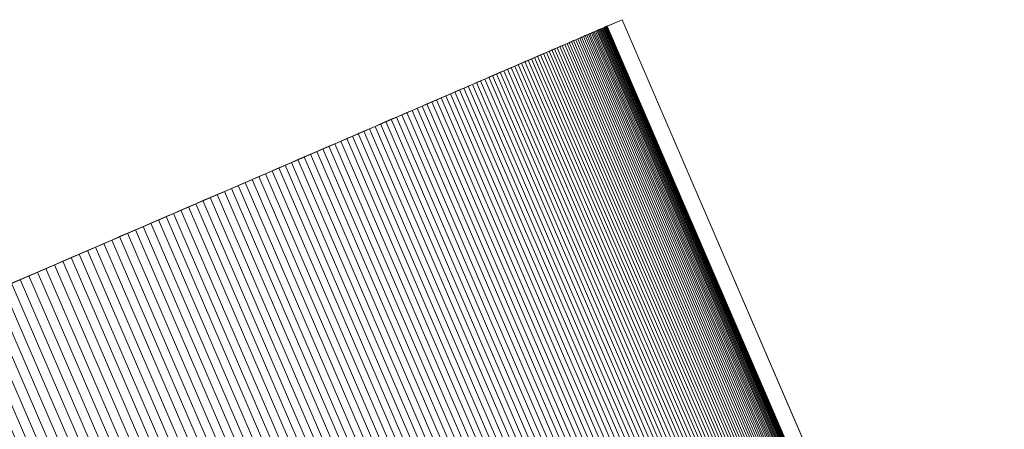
# Model space of a CAD drawing. Header units: centimetres. Extents: x -72 to 74, y -14 to 13.
# Tile 18 of 61: x -21.28 to -17.76, y 11.17 to 12.64. Entities that reach past the tile are written whole.
import ezdxf

# ---------------------------------------------------------------- set-up
doc = ezdxf.new("R2010")
doc.units = ezdxf.units.CM
doc.header["$LTSCALE"] = 2.54
doc.layers.add('Lucido design-1', color=7, linetype='Continuous')

# ---------------------------------------------------------------- blocks, each defined once
blk = doc.blocks.new('Gruppo-1')
at = {"color": 230, "linetype": 'Continuous', "lineweight": 9}
for points, invisible_edges in [([(-19.1811, 12.6131, 81.0804), (-19.1283, 12.6359, -57.895), (-72.3818, -10.3438, -57.895), (-19.1811, 12.6131, 81.0804)], 13), ([(-72.3818, -10.3438, 81.0804), (-52.9102, -1.9415, 109.0067), (-19.1811, 12.6131, 81.0804), (-72.3818, -10.3438, 81.0804)], 15), ([(-72.3818, -10.3438, -57.895), (-72.3818, -10.3438, 81.0804), (-19.1811, 12.6131, 81.0804), (-72.3818, -10.3438, -57.895)], 14), ([(-52.9102, -1.9415, 109.0067), (-34.5581, 5.9777, 107.3614), (-19.1811, 12.6131, 81.0804), (-52.9102, -1.9415, 109.0067)], 15), ([(-34.5581, 5.9777, 107.3614), (-23.9651, 10.5488, 97.6709), (-19.1811, 12.6131, 81.0804), (-34.5581, 5.9777, 107.3614)], 15), ([(-23.9651, 10.5488, 97.6709), (-20.287, 12.1359, 89.3619), (-19.1811, 12.6131, 81.0804), (-23.9651, 10.5488, 97.6709)], 15), ([(-20.287, 12.1359, 89.3619), (-19.4523, 12.4961, 85.222), (-19.1811, 12.6131, 81.0804), (-20.287, 12.1359, 89.3619)], 15), ([(-19.4523, 12.4961, 85.222), (-19.2665, 12.5762, 83.4155), (-19.1811, 12.6131, 81.0804), (-19.4523, 12.4961, 85.222)], 15), ([(-19.2665, 12.5762, 83.4155), (-19.2072, 12.6018, 82.3786), (-19.1811, 12.6131, 81.0804), (-19.2665, 12.5762, 83.4155)], 15), ([(-19.2072, 12.6018, 82.3786), (-19.1851, 12.6114, 81.5998), (-19.1811, 12.6131, 81.0804), (-19.2072, 12.6018, 82.3786)], 15), ([(-19.2072, 12.6018, 82.3786), (-19.1926, 12.6082, 81.9461), (-19.1851, 12.6114, 81.5998), (-19.2072, 12.6018, 82.3786)], 15), ([(-19.2072, 12.6018, 82.3786), (-19.1977, 12.6059, 82.1191), (-19.1926, 12.6082, 81.9461), (-19.2072, 12.6018, 82.3786)], 15), ([(-19.2072, 12.6018, 82.3786), (-19.2006, 12.6047, 82.2056), (-19.1977, 12.6059, 82.1191), (-19.2072, 12.6018, 82.3786)], 13), ([(-19.2072, 12.6018, 82.3786), (-19.2038, 12.6033, 82.2921), (-19.2006, 12.6047, 82.2056), (-19.2072, 12.6018, 82.3786)], 12), ([(-19.1977, 12.6059, 82.1191), (-19.195, 12.6071, 82.0326), (-19.1926, 12.6082, 81.9461), (-19.1977, 12.6059, 82.1191)], 12), ([(-19.1926, 12.6082, 81.9461), (-19.1866, 12.6107, 81.6864), (-19.1851, 12.6114, 81.5998), (-19.1926, 12.6082, 81.9461)], 13), ([(-19.1926, 12.6082, 81.9461), (-19.1903, 12.6091, 81.8595), (-19.1866, 12.6107, 81.6864), (-19.1926, 12.6082, 81.9461)], 14), ([(-19.1903, 12.6091, 81.8595), (-19.1884, 12.61, 81.773), (-19.1866, 12.6107, 81.6864), (-19.1903, 12.6091, 81.8595)], 12), ([(-19.1851, 12.6114, 81.5998), (-19.182, 12.6127, 81.3401), (-19.1811, 12.6131, 81.0804), (-19.1851, 12.6114, 81.5998)], 15), ([(-19.1851, 12.6114, 81.5998), (-19.1828, 12.6124, 81.4267), (-19.182, 12.6127, 81.3401), (-19.1851, 12.6114, 81.5998)], 13), ([(-19.1851, 12.6114, 81.5998), (-19.1839, 12.6119, 81.5133), (-19.1828, 12.6124, 81.4267), (-19.1851, 12.6114, 81.5998)], 12), ([(-19.182, 12.6127, 81.3401), (-19.1815, 12.6129, 81.2536), (-19.1812, 12.6131, 81.167), (-19.182, 12.6127, 81.3401)], 12), ([(-19.182, 12.6127, 81.3401), (-19.1812, 12.6131, 81.167), (-19.1811, 12.6131, 81.0804), (-19.182, 12.6127, 81.3401)], 13), ([(-19.1811, 12.6131, 81.0804), (-19.1283, 12.6359, 81.0804), (-19.1283, 12.6359, -57.895), (-19.1811, 12.6131, 81.0804)], 12), ([(-19.4523, 12.4961, 85.222), (-19.3334, 12.5474, 84.1913), (-19.2665, 12.5762, 83.4155), (-19.4523, 12.4961, 85.222)], 15), ([(-19.3334, 12.5474, 84.1913), (-19.2939, 12.5644, 83.7605), (-19.2665, 12.5762, 83.4155), (-19.3334, 12.5474, 84.1913)], 15), ([(-19.2939, 12.5644, 83.7605), (-19.2797, 12.5705, 83.5881), (-19.2665, 12.5762, 83.4155), (-19.2939, 12.5644, 83.7605)], 15), ([(-19.2939, 12.5644, 83.7605), (-19.2867, 12.5675, 83.6743), (-19.2797, 12.5705, 83.5881), (-19.2939, 12.5644, 83.7605)], 12), ([(-19.2797, 12.5705, 83.5881), (-19.273, 12.5734, 83.5018), (-19.2665, 12.5762, 83.4155), (-19.2797, 12.5705, 83.5881)], 12), ([(-19.2665, 12.5762, 83.4155), (-19.2278, 12.593, 82.8109), (-19.2072, 12.6018, 82.3786), (-19.2665, 12.5762, 83.4155)], 15), ([(-19.2665, 12.5762, 83.4155), (-19.2485, 12.584, 83.1565), (-19.2278, 12.593, 82.8109), (-19.2665, 12.5762, 83.4155)], 15), ([(-19.2665, 12.5762, 83.4155), (-19.2603, 12.5789, 83.3292), (-19.2485, 12.584, 83.1565), (-19.2665, 12.5762, 83.4155)], 14), ([(-19.2603, 12.5789, 83.3292), (-19.2543, 12.5815, 83.2429), (-19.2485, 12.584, 83.1565), (-19.2603, 12.5789, 83.3292)], 12), ([(-19.2485, 12.584, 83.1565), (-19.2377, 12.5887, 82.9838), (-19.2278, 12.593, 82.8109), (-19.2485, 12.584, 83.1565)], 15), ([(-19.2485, 12.584, 83.1565), (-19.243, 12.5864, 83.0701), (-19.2377, 12.5887, 82.9838), (-19.2485, 12.584, 83.1565)], 12), ([(-19.2377, 12.5887, 82.9838), (-19.2326, 12.5909, 82.8974), (-19.2278, 12.593, 82.8109), (-19.2377, 12.5887, 82.9838)], 12), ([(-19.2278, 12.593, 82.8109), (-19.2147, 12.5986, 82.5516), (-19.2072, 12.6018, 82.3786), (-19.2278, 12.593, 82.8109)], 15), ([(-19.2278, 12.593, 82.8109), (-19.2188, 12.5968, 82.6381), (-19.2147, 12.5986, 82.5516), (-19.2278, 12.593, 82.8109)], 13), ([(-19.2278, 12.593, 82.8109), (-19.2232, 12.5949, 82.7245), (-19.2188, 12.5968, 82.6381), (-19.2278, 12.593, 82.8109)], 12), ([(-19.2147, 12.5986, 82.5516), (-19.2108, 12.6003, 82.4651), (-19.2072, 12.6018, 82.3786), (-19.2147, 12.5986, 82.5516)], 12), ([(-19.4523, 12.4961, 85.222), (-19.3987, 12.5192, 84.7931), (-19.3334, 12.5474, 84.1913), (-19.4523, 12.4961, 85.222)], 15), ([(-19.3987, 12.5192, 84.7931), (-19.3693, 12.5319, 84.5353), (-19.3334, 12.5474, 84.1913), (-19.3987, 12.5192, 84.7931)], 15), ([(-19.3693, 12.5319, 84.5353), (-19.3509, 12.5398, 84.3634), (-19.3334, 12.5474, 84.1913), (-19.3693, 12.5319, 84.5353)], 15), ([(-19.3693, 12.5319, 84.5353), (-19.36, 12.5359, 84.4494), (-19.3509, 12.5398, 84.3634), (-19.3693, 12.5319, 84.5353)], 12), ([(-19.3509, 12.5398, 84.3634), (-19.342, 12.5437, 84.2773), (-19.3334, 12.5474, 84.1913), (-19.3509, 12.5398, 84.3634)], 12), ([(-19.3334, 12.5474, 84.1913), (-19.3169, 12.5545, 84.019), (-19.2939, 12.5644, 83.7605), (-19.3334, 12.5474, 84.1913)], 15), ([(-19.3334, 12.5474, 84.1913), (-19.325, 12.551, 84.1052), (-19.3169, 12.5545, 84.019), (-19.3334, 12.5474, 84.1913)], 12), ([(-19.3169, 12.5545, 84.019), (-19.309, 12.5579, 83.9329), (-19.2939, 12.5644, 83.7605), (-19.3169, 12.5545, 84.019)], 14), ([(-19.309, 12.5579, 83.9329), (-19.3013, 12.5612, 83.8467), (-19.2939, 12.5644, 83.7605), (-19.309, 12.5579, 83.9329)], 12), ([(-19.4523, 12.4961, 85.222), (-19.4302, 12.5056, 85.0506), (-19.3987, 12.5192, 84.7931), (-19.4523, 12.4961, 85.222)], 15), ([(-19.4523, 12.4961, 85.222), (-19.4411, 12.5009, 85.1363), (-19.4302, 12.5056, 85.0506), (-19.4523, 12.4961, 85.222)], 12), ([(-19.4302, 12.5056, 85.0506), (-19.4089, 12.5148, 84.8789), (-19.3987, 12.5192, 84.7931), (-19.4302, 12.5056, 85.0506)], 13), ([(-19.4302, 12.5056, 85.0506), (-19.4194, 12.5103, 84.9648), (-19.4089, 12.5148, 84.8789), (-19.4302, 12.5056, 85.0506)], 12), ([(-19.3987, 12.5192, 84.7931), (-19.3788, 12.5278, 84.6213), (-19.3693, 12.5319, 84.5353), (-19.3987, 12.5192, 84.7931)], 13), ([(-19.3987, 12.5192, 84.7931), (-19.3886, 12.5236, 84.7072), (-19.3788, 12.5278, 84.6213), (-19.3987, 12.5192, 84.7931)], 12), ([(-20.287, 12.1359, 89.3619), (-19.8611, 12.3197, 87.6042), (-19.4523, 12.4961, 85.222), (-20.287, 12.1359, 89.3619)], 15), ([(-19.8611, 12.3197, 87.6042), (-19.5911, 12.4362, 86.1622), (-19.4523, 12.4961, 85.222), (-19.8611, 12.3197, 87.6042)], 15), ([(-19.5911, 12.4362, 86.1622), (-19.5374, 12.4594, 85.8209), (-19.4523, 12.4961, 85.222), (-19.5911, 12.4362, 86.1622)], 15), ([(-19.5374, 12.4594, 85.8209), (-19.4874, 12.4809, 85.4789), (-19.4523, 12.4961, 85.222), (-19.5374, 12.4594, 85.8209)], 15), ([(-19.5374, 12.4594, 85.8209), (-19.5119, 12.4704, 85.65), (-19.4874, 12.4809, 85.4789), (-19.5374, 12.4594, 85.8209)], 15), ([(-19.5374, 12.4594, 85.8209), (-19.5245, 12.4649, 85.7355), (-19.5119, 12.4704, 85.65), (-19.5374, 12.4594, 85.8209)], 12), ([(-19.5119, 12.4704, 85.65), (-19.4995, 12.4757, 85.5645), (-19.4874, 12.4809, 85.4789), (-19.5119, 12.4704, 85.65)], 12), ([(-19.4874, 12.4809, 85.4789), (-19.4755, 12.4861, 85.3933), (-19.4523, 12.4961, 85.222), (-19.4874, 12.4809, 85.4789)], 14), ([(-19.4755, 12.4861, 85.3933), (-19.4638, 12.4911, 85.3077), (-19.4523, 12.4961, 85.222), (-19.4755, 12.4861, 85.3933)], 12), ([(-19.8611, 12.3197, 87.6042), (-19.7257, 12.3781, 86.9275), (-19.5911, 12.4362, 86.1622), (-19.8611, 12.3197, 87.6042)], 15), ([(-19.7257, 12.3781, 86.9275), (-19.6635, 12.4049, 86.5879), (-19.5911, 12.4362, 86.1622), (-19.7257, 12.3781, 86.9275)], 15), ([(-19.6635, 12.4049, 86.5879), (-19.6339, 12.4177, 86.4178), (-19.5911, 12.4362, 86.1622), (-19.6635, 12.4049, 86.5879)], 15), ([(-19.6339, 12.4177, 86.4178), (-19.6194, 12.424, 86.3326), (-19.5911, 12.4362, 86.1622), (-19.6339, 12.4177, 86.4178)], 14), ([(-19.6194, 12.424, 86.3326), (-19.6051, 12.4301, 86.2475), (-19.5911, 12.4362, 86.1622), (-19.6194, 12.424, 86.3326)], 12), ([(-19.5911, 12.4362, 86.1622), (-19.5638, 12.448, 85.9917), (-19.5374, 12.4594, 85.8209), (-19.5911, 12.4362, 86.1622)], 15), ([(-19.5911, 12.4362, 86.1622), (-19.5773, 12.4421, 86.077), (-19.5638, 12.448, 85.9917), (-19.5911, 12.4362, 86.1622)], 12), ([(-19.5638, 12.448, 85.9917), (-19.5504, 12.4537, 85.9063), (-19.5374, 12.4594, 85.8209), (-19.5638, 12.448, 85.9917)], 12), ([(-19.7257, 12.3781, 86.9275), (-19.6941, 12.3917, 86.7578), (-19.6635, 12.4049, 86.5879), (-19.7257, 12.3781, 86.9275)], 15), ([(-19.6941, 12.3917, 86.7578), (-19.6787, 12.3984, 86.6729), (-19.6635, 12.4049, 86.5879), (-19.6941, 12.3917, 86.7578)], 12), ([(-19.6635, 12.4049, 86.5879), (-19.6486, 12.4114, 86.5028), (-19.6339, 12.4177, 86.4178), (-19.6635, 12.4049, 86.5879)], 12), ([(-19.8611, 12.3197, 87.6042), (-19.8086, 12.3423, 87.3509), (-19.7257, 12.3781, 86.9275), (-19.8611, 12.3197, 87.6042)], 15), ([(-19.8086, 12.3423, 87.3509), (-19.7581, 12.3641, 87.097), (-19.7257, 12.3781, 86.9275), (-19.8086, 12.3423, 87.3509)], 15), ([(-19.8086, 12.3423, 87.3509), (-19.7915, 12.3497, 87.2663), (-19.7581, 12.3641, 87.097), (-19.8086, 12.3423, 87.3509)], 14), ([(-19.7915, 12.3497, 87.2663), (-19.7747, 12.3569, 87.1817), (-19.7581, 12.3641, 87.097), (-19.7915, 12.3497, 87.2663)], 12), ([(-19.7581, 12.3641, 87.097), (-19.7418, 12.3712, 87.0123), (-19.7257, 12.3781, 86.9275), (-19.7581, 12.3641, 87.097)], 12), ([(-19.7257, 12.3781, 86.9275), (-19.7098, 12.385, 86.8427), (-19.6941, 12.3917, 86.7578), (-19.7257, 12.3781, 86.9275)], 12), ([(-19.8611, 12.3197, 87.6042), (-19.8434, 12.3273, 87.5198), (-19.8086, 12.3423, 87.3509), (-19.8611, 12.3197, 87.6042)], 14), ([(-19.8434, 12.3273, 87.5198), (-19.8259, 12.3349, 87.4354), (-19.8086, 12.3423, 87.3509), (-19.8434, 12.3273, 87.5198)], 12), ([(-20.287, 12.1359, 89.3619), (-20.0716, 12.2289, 88.5285), (-19.8611, 12.3197, 87.6042), (-20.287, 12.1359, 89.3619)], 15), ([(-20.0716, 12.2289, 88.5285), (-19.9724, 12.2716, 88.1093), (-19.8611, 12.3197, 87.6042), (-20.0716, 12.2289, 88.5285)], 15), ([(-19.9724, 12.2716, 88.1093), (-19.9158, 12.2961, 87.857), (-19.8611, 12.3197, 87.6042), (-19.9724, 12.2716, 88.1093)], 15), ([(-19.9724, 12.2716, 88.1093), (-19.9533, 12.2799, 88.0253), (-19.9158, 12.2961, 87.857), (-19.9724, 12.2716, 88.1093)], 14), ([(-19.9533, 12.2799, 88.0253), (-19.9344, 12.288, 87.9412), (-19.9158, 12.2961, 87.857), (-19.9533, 12.2799, 88.0253)], 12), ([(-19.9158, 12.2961, 87.857), (-19.8973, 12.304, 87.7728), (-19.8611, 12.3197, 87.6042), (-19.9158, 12.2961, 87.857)], 14), ([(-19.8973, 12.304, 87.7728), (-19.8791, 12.3119, 87.6885), (-19.8611, 12.3197, 87.6042), (-19.8973, 12.304, 87.7728)], 12), ([(-20.0716, 12.2289, 88.5285), (-20.0114, 12.2548, 88.2772), (-19.9724, 12.2716, 88.1093), (-20.0716, 12.2289, 88.5285)], 15), ([(-20.0716, 12.2289, 88.5285), (-20.0312, 12.2463, 88.361), (-20.0114, 12.2548, 88.2772), (-20.0716, 12.2289, 88.5285)], 13), ([(-20.0114, 12.2548, 88.2772), (-19.9918, 12.2633, 88.1933), (-19.9724, 12.2716, 88.1093), (-20.0114, 12.2548, 88.2772)], 12), ([(-20.287, 12.1359, 89.3619), (-20.1981, 12.1743, 89.0294), (-20.0716, 12.2289, 88.5285), (-20.287, 12.1359, 89.3619)], 15), ([(-20.1981, 12.1743, 89.0294), (-20.1338, 12.202, 88.7793), (-20.0716, 12.2289, 88.5285), (-20.1981, 12.1743, 89.0294)], 15), ([(-20.1338, 12.202, 88.7793), (-20.0921, 12.22, 88.6122), (-20.0716, 12.2289, 88.5285), (-20.1338, 12.202, 88.7793)], 13), ([(-20.1338, 12.202, 88.7793), (-20.1128, 12.2111, 88.6957), (-20.0921, 12.22, 88.6122), (-20.1338, 12.202, 88.7793)], 12), ([(-20.0716, 12.2289, 88.5285), (-20.0513, 12.2376, 88.4448), (-20.0312, 12.2463, 88.361), (-20.0716, 12.2289, 88.5285)], 12), ([(-20.1981, 12.1743, 89.0294), (-20.1764, 12.1836, 88.9461), (-20.1338, 12.202, 88.7793), (-20.1981, 12.1743, 89.0294)], 14), ([(-20.1764, 12.1836, 88.9461), (-20.155, 12.1929, 88.8627), (-20.1338, 12.202, 88.7793), (-20.1764, 12.1836, 88.9461)], 12), ([(-20.287, 12.1359, 89.3619), (-20.242, 12.1553, 89.1958), (-20.1981, 12.1743, 89.0294), (-20.287, 12.1359, 89.3619)], 15), ([(-20.287, 12.1359, 89.3619), (-20.2644, 12.1456, 89.2788), (-20.242, 12.1553, 89.1958), (-20.287, 12.1359, 89.3619)], 12), ([(-20.242, 12.1553, 89.1958), (-20.2199, 12.1648, 89.1126), (-20.1981, 12.1743, 89.0294), (-20.242, 12.1553, 89.1958)], 12), ([(-23.9651, 10.5488, 97.6709), (-21.7009, 11.5258, 93.4032), (-20.287, 12.1359, 89.3619), (-23.9651, 10.5488, 97.6709)], 15), ([(-21.7009, 11.5258, 93.4032), (-21.0689, 11.7985, 91.8146), (-20.287, 12.1359, 89.3619), (-21.7009, 11.5258, 93.4032)], 15), ([(-21.0689, 11.7985, 91.8146), (-20.7053, 11.9554, 90.7612), (-20.287, 12.1359, 89.3619), (-21.0689, 11.7985, 91.8146)], 15), ([(-20.7053, 11.9554, 90.7612), (-20.4513, 12.065, 89.9408), (-20.287, 12.1359, 89.3619), (-20.7053, 11.9554, 90.7612)], 15), ([(-20.4513, 12.065, 89.9408), (-20.3795, 12.096, 89.6932), (-20.287, 12.1359, 89.3619), (-20.4513, 12.065, 89.9408)], 15), ([(-20.3795, 12.096, 89.6932), (-20.3328, 12.1161, 89.5277), (-20.287, 12.1359, 89.3619), (-20.3795, 12.096, 89.6932)], 15), ([(-20.3795, 12.096, 89.6932), (-20.356, 12.1061, 89.6105), (-20.3328, 12.1161, 89.5277), (-20.3795, 12.096, 89.6932)], 12), ([(-20.3328, 12.1161, 89.5277), (-20.3098, 12.1261, 89.4448), (-20.287, 12.1359, 89.3619), (-20.3328, 12.1161, 89.5277)], 12), ([(-20.4513, 12.065, 89.9408), (-20.4032, 12.0857, 89.7758), (-20.3795, 12.096, 89.6932), (-20.4513, 12.065, 89.9408)], 13), ([(-20.4513, 12.065, 89.9408), (-20.4271, 12.0754, 89.8584), (-20.4032, 12.0857, 89.7758), (-20.4513, 12.065, 89.9408)], 12), ([(-20.7053, 11.9554, 90.7612), (-20.5755, 12.0114, 90.3521), (-20.4513, 12.065, 89.9408), (-20.7053, 11.9554, 90.7612)], 15), ([(-20.5755, 12.0114, 90.3521), (-20.5251, 12.0331, 90.1878), (-20.4513, 12.065, 89.9408), (-20.5755, 12.0114, 90.3521)], 15), ([(-20.5251, 12.0331, 90.1878), (-20.5003, 12.0439, 90.1056), (-20.4513, 12.065, 89.9408), (-20.5251, 12.0331, 90.1878)], 14), ([(-20.5003, 12.0439, 90.1056), (-20.4757, 12.0545, 90.0233), (-20.4513, 12.065, 89.9408), (-20.5003, 12.0439, 90.1056)], 12), ([(-20.7053, 11.9554, 90.7612), (-20.6527, 11.9781, 90.5978), (-20.5755, 12.0114, 90.3521), (-20.7053, 11.9554, 90.7612)], 15), ([(-20.6527, 11.9781, 90.5978), (-20.6267, 11.9893, 90.516), (-20.5755, 12.0114, 90.3521), (-20.6527, 11.9781, 90.5978)], 14), ([(-20.6267, 11.9893, 90.516), (-20.601, 12.0004, 90.4341), (-20.5755, 12.0114, 90.3521), (-20.6267, 11.9893, 90.516)], 12), ([(-20.5755, 12.0114, 90.3521), (-20.5502, 12.0223, 90.27), (-20.5251, 12.0331, 90.1878), (-20.5755, 12.0114, 90.3521)], 12), ([(-20.7053, 11.9554, 90.7612), (-20.6789, 11.9668, 90.6795), (-20.6527, 11.9781, 90.5978), (-20.7053, 11.9554, 90.7612)], 12), ([(-21.0689, 11.7985, 91.8146), (-20.8684, 11.885, 91.2493), (-20.7053, 11.9554, 90.7612), (-21.0689, 11.7985, 91.8146)], 15), ([(-20.8684, 11.885, 91.2493), (-20.7859, 11.9206, 91.0057), (-20.7053, 11.9554, 90.7612), (-20.8684, 11.885, 91.2493)], 15), ([(-20.7859, 11.9206, 91.0057), (-20.7588, 11.9323, 90.9243), (-20.7053, 11.9554, 90.7612), (-20.7859, 11.9206, 91.0057)], 14), ([(-20.7588, 11.9323, 90.9243), (-20.7319, 11.9439, 90.8428), (-20.7053, 11.9554, 90.7612), (-20.7588, 11.9323, 90.9243)], 12), ([(-20.8684, 11.885, 91.2493), (-20.8407, 11.897, 91.1682), (-20.7859, 11.9206, 91.0057), (-20.8684, 11.885, 91.2493)], 14), ([(-20.8407, 11.897, 91.1682), (-20.8132, 11.9088, 91.087), (-20.7859, 11.9206, 91.0057), (-20.8407, 11.897, 91.1682)], 12), ([(-21.0689, 11.7985, 91.8146), (-21.0105, 11.8237, 91.6536), (-20.8684, 11.885, 91.2493), (-21.0689, 11.7985, 91.8146)], 15), ([(-21.0105, 11.8237, 91.6536), (-20.9246, 11.8608, 91.4113), (-20.8684, 11.885, 91.2493), (-21.0105, 11.8237, 91.6536)], 15), ([(-20.9246, 11.8608, 91.4113), (-20.8964, 11.8729, 91.3304), (-20.8684, 11.885, 91.2493), (-20.9246, 11.8608, 91.4113)], 12), ([(-21.0105, 11.8237, 91.6536), (-20.953, 11.8485, 91.4922), (-20.9246, 11.8608, 91.4113), (-21.0105, 11.8237, 91.6536)], 13), ([(-21.0105, 11.8237, 91.6536), (-20.9817, 11.8361, 91.5729), (-20.953, 11.8485, 91.4922), (-21.0105, 11.8237, 91.6536)], 12), ([(-21.7009, 11.5258, 93.4032), (-21.3112, 11.6939, 92.455), (-21.0689, 11.7985, 91.8146), (-21.7009, 11.5258, 93.4032)], 15), ([(-21.3112, 11.6939, 92.455), (-21.2187, 11.7338, 92.2156), (-21.0689, 11.7985, 91.8146), (-21.3112, 11.6939, 92.455)], 15), ([(-21.2187, 11.7338, 92.2156), (-21.1581, 11.76, 92.0555), (-21.0689, 11.7985, 91.8146), (-21.2187, 11.7338, 92.2156)], 15), ([(-21.1581, 11.76, 92.0555), (-21.1282, 11.7729, 91.9753), (-21.0689, 11.7985, 91.8146), (-21.1581, 11.76, 92.0555)], 14), ([(-21.1282, 11.7729, 91.9753), (-21.0984, 11.7858, 91.895), (-21.0689, 11.7985, 91.8146), (-21.1282, 11.7729, 91.9753)], 12), ([(-21.0689, 11.7985, 91.8146), (-21.0396, 11.8111, 91.7342), (-21.0105, 11.8237, 91.6536), (-21.0689, 11.7985, 91.8146)], 12), ([(-21.2187, 11.7338, 92.2156), (-21.1883, 11.747, 92.1356), (-21.1581, 11.76, 92.0555), (-21.2187, 11.7338, 92.2156)], 12), ([(-21.3112, 11.6939, 92.455), (-21.2802, 11.7073, 92.3753), (-21.2187, 11.7338, 92.2156), (-21.3112, 11.6939, 92.455)], 14), ([(-21.2802, 11.7073, 92.3753), (-21.2493, 11.7206, 92.2955), (-21.2187, 11.7338, 92.2156), (-21.2802, 11.7073, 92.3753)], 12)]:
    blk.add_3dface(points, dxfattribs=dict(at, invisible_edges=invisible_edges))
for points in [[(-72.3818, -10.3438, -57.895), (-71.0149, -13.5114, -57.895), (-17.7614, 9.4682, -57.895), (-19.1283, 12.6359, -57.895)], [(-19.2006, 12.6047, 82.2056), (-17.8337, 9.437, 82.2056), (-17.8369, 9.4356, 82.2921), (-19.2038, 12.6033, 82.2921)], [(-19.1977, 12.6059, 82.1191), (-17.8308, 9.4383, 82.1191), (-17.8337, 9.437, 82.2056), (-19.2006, 12.6047, 82.2056)], [(-19.195, 12.6071, 82.0326), (-17.8281, 9.4394, 82.0326), (-17.8308, 9.4383, 82.1191), (-19.1977, 12.6059, 82.1191)], [(-19.1926, 12.6082, 81.9461), (-17.8257, 9.4405, 81.9461), (-17.8281, 9.4394, 82.0326), (-19.195, 12.6071, 82.0326)], [(-19.1903, 12.6091, 81.8595), (-17.8235, 9.4414, 81.8595), (-17.8257, 9.4405, 81.9461), (-19.1926, 12.6082, 81.9461)], [(-19.1884, 12.61, 81.773), (-17.8215, 9.4423, 81.773), (-17.8235, 9.4414, 81.8595), (-19.1903, 12.6091, 81.8595)], [(-19.1866, 12.6107, 81.6864), (-17.8197, 9.4431, 81.6864), (-17.8215, 9.4423, 81.773), (-19.1884, 12.61, 81.773)], [(-19.1851, 12.6114, 81.5998), (-17.8182, 9.4437, 81.5998), (-17.8197, 9.4431, 81.6864), (-19.1866, 12.6107, 81.6864)], [(-19.1839, 12.6119, 81.5133), (-17.817, 9.4442, 81.5133), (-17.8182, 9.4437, 81.5998), (-19.1851, 12.6114, 81.5998)], [(-19.1828, 12.6124, 81.4267), (-17.8159, 9.4447, 81.4267), (-17.817, 9.4442, 81.5133), (-19.1839, 12.6119, 81.5133)], [(-19.182, 12.6127, 81.3401), (-17.8151, 9.445, 81.3401), (-17.8159, 9.4447, 81.4267), (-19.1828, 12.6124, 81.4267)], [(-19.1815, 12.6129, 81.2536), (-17.8146, 9.4453, 81.2536), (-17.8151, 9.445, 81.3401), (-19.182, 12.6127, 81.3401)], [(-19.1812, 12.6131, 81.167), (-17.8143, 9.4454, 81.167), (-17.8146, 9.4453, 81.2536), (-19.1815, 12.6129, 81.2536)], [(-19.1811, 12.6131, 81.0804), (-17.8142, 9.4454, 81.0804), (-17.8143, 9.4454, 81.167), (-19.1812, 12.6131, 81.167)], [(-19.1283, 12.6359, 81.0804), (-17.7614, 9.4682, 81.0804), (-17.8142, 9.4454, 81.0804), (-19.1811, 12.6131, 81.0804)], [(-19.1811, 12.6131, 81.0804), (-17.8142, 9.4454, 81.0804), (-19.1811, 12.6131, 81.0804)], [(-19.1811, 12.6131, 81.0804), (-17.8142, 9.4454, 81.0804), (-17.8142, 9.4454, 81.0804)], [(-19.1283, 12.6359, -57.895), (-17.7614, 9.4682, -57.895), (-17.7614, 9.4682, 81.0804), (-19.1283, 12.6359, 81.0804)], [(-19.2797, 12.5705, 83.5881), (-17.9128, 9.4029, 83.5881), (-17.9198, 9.3999, 83.6743), (-19.2867, 12.5675, 83.6743)], [(-19.273, 12.5734, 83.5018), (-17.9061, 9.4058, 83.5018), (-17.9128, 9.4029, 83.5881), (-19.2797, 12.5705, 83.5881)], [(-19.2665, 12.5762, 83.4155), (-17.8996, 9.4086, 83.4155), (-17.9061, 9.4058, 83.5018), (-19.273, 12.5734, 83.5018)], [(-19.2603, 12.5789, 83.3292), (-17.8934, 9.4113, 83.3292), (-17.8996, 9.4086, 83.4155), (-19.2665, 12.5762, 83.4155)], [(-19.2543, 12.5815, 83.2429), (-17.8874, 9.4139, 83.2429), (-17.8934, 9.4113, 83.3292), (-19.2603, 12.5789, 83.3292)], [(-19.2485, 12.584, 83.1565), (-17.8816, 9.4164, 83.1565), (-17.8874, 9.4139, 83.2429), (-19.2543, 12.5815, 83.2429)], [(-19.243, 12.5864, 83.0701), (-17.8761, 9.4187, 83.0701), (-17.8816, 9.4164, 83.1565), (-19.2485, 12.584, 83.1565)], [(-19.2377, 12.5887, 82.9838), (-17.8708, 9.421, 82.9838), (-17.8761, 9.4187, 83.0701), (-19.243, 12.5864, 83.0701)], [(-19.2326, 12.5909, 82.8974), (-17.8657, 9.4232, 82.8974), (-17.8708, 9.421, 82.9838), (-19.2377, 12.5887, 82.9838)], [(-19.2278, 12.593, 82.8109), (-17.8609, 9.4253, 82.8109), (-17.8657, 9.4232, 82.8974), (-19.2326, 12.5909, 82.8974)], [(-19.2232, 12.5949, 82.7245), (-17.8563, 9.4273, 82.7245), (-17.8609, 9.4253, 82.8109), (-19.2278, 12.593, 82.8109)], [(-19.2188, 12.5968, 82.6381), (-17.8519, 9.4292, 82.6381), (-17.8563, 9.4273, 82.7245), (-19.2232, 12.5949, 82.7245)], [(-19.2147, 12.5986, 82.5516), (-17.8478, 9.4309, 82.5516), (-17.8519, 9.4292, 82.6381), (-19.2188, 12.5968, 82.6381)], [(-19.2108, 12.6003, 82.4651), (-17.8439, 9.4326, 82.4651), (-17.8478, 9.4309, 82.5516), (-19.2147, 12.5986, 82.5516)], [(-19.2072, 12.6018, 82.3786), (-17.8403, 9.4342, 82.3786), (-17.8439, 9.4326, 82.4651), (-19.2108, 12.6003, 82.4651)], [(-19.2038, 12.6033, 82.2921), (-17.8369, 9.4356, 82.2921), (-17.8403, 9.4342, 82.3786), (-19.2072, 12.6018, 82.3786)], [(-19.36, 12.5359, 84.4494), (-17.9931, 9.3683, 84.4494), (-18.0024, 9.3642, 84.5353), (-19.3693, 12.5319, 84.5353)], [(-19.3509, 12.5398, 84.3634), (-17.984, 9.3722, 84.3634), (-17.9931, 9.3683, 84.4494), (-19.36, 12.5359, 84.4494)], [(-19.342, 12.5437, 84.2773), (-17.9751, 9.376, 84.2773), (-17.984, 9.3722, 84.3634), (-19.3509, 12.5398, 84.3634)], [(-19.3334, 12.5474, 84.1913), (-17.9665, 9.3797, 84.1913), (-17.9751, 9.376, 84.2773), (-19.342, 12.5437, 84.2773)], [(-19.325, 12.551, 84.1052), (-17.9581, 9.3833, 84.1052), (-17.9665, 9.3797, 84.1913), (-19.3334, 12.5474, 84.1913)], [(-19.3169, 12.5545, 84.019), (-17.95, 9.3868, 84.019), (-17.9581, 9.3833, 84.1052), (-19.325, 12.551, 84.1052)], [(-19.309, 12.5579, 83.9329), (-17.9421, 9.3903, 83.9329), (-17.95, 9.3868, 84.019), (-19.3169, 12.5545, 84.019)], [(-19.3013, 12.5612, 83.8467), (-17.9344, 9.3936, 83.8467), (-17.9421, 9.3903, 83.9329), (-19.309, 12.5579, 83.9329)], [(-19.2939, 12.5644, 83.7605), (-17.927, 9.3968, 83.7605), (-17.9344, 9.3936, 83.8467), (-19.3013, 12.5612, 83.8467)], [(-19.2867, 12.5675, 83.6743), (-17.9198, 9.3999, 83.6743), (-17.927, 9.3968, 83.7605), (-19.2939, 12.5644, 83.7605)], [(-19.4411, 12.5009, 85.1363), (-18.0742, 9.3332, 85.1363), (-18.0854, 9.3284, 85.222), (-19.4523, 12.4961, 85.222)], [(-19.4302, 12.5056, 85.0506), (-18.0633, 9.338, 85.0506), (-18.0742, 9.3332, 85.1363), (-19.4411, 12.5009, 85.1363)], [(-19.4194, 12.5103, 84.9648), (-18.0525, 9.3426, 84.9648), (-18.0633, 9.338, 85.0506), (-19.4302, 12.5056, 85.0506)], [(-19.4089, 12.5148, 84.8789), (-18.042, 9.3471, 84.8789), (-18.0525, 9.3426, 84.9648), (-19.4194, 12.5103, 84.9648)], [(-19.3987, 12.5192, 84.7931), (-18.0318, 9.3516, 84.7931), (-18.042, 9.3471, 84.8789), (-19.4089, 12.5148, 84.8789)], [(-19.3886, 12.5236, 84.7072), (-18.0217, 9.3559, 84.7072), (-18.0318, 9.3516, 84.7931), (-19.3987, 12.5192, 84.7931)], [(-19.3788, 12.5278, 84.6213), (-18.0119, 9.3601, 84.6213), (-18.0217, 9.3559, 84.7072), (-19.3886, 12.5236, 84.7072)], [(-19.3693, 12.5319, 84.5353), (-18.0024, 9.3642, 84.5353), (-18.0119, 9.3601, 84.6213), (-19.3788, 12.5278, 84.6213)], [(-19.5245, 12.4649, 85.7355), (-18.1576, 9.2973, 85.7355), (-18.1705, 9.2917, 85.8209), (-19.5374, 12.4594, 85.8209)], [(-19.5119, 12.4704, 85.65), (-18.145, 9.3027, 85.65), (-18.1576, 9.2973, 85.7355), (-19.5245, 12.4649, 85.7355)], [(-19.4995, 12.4757, 85.5645), (-18.1326, 9.308, 85.5645), (-18.145, 9.3027, 85.65), (-19.5119, 12.4704, 85.65)], [(-19.4874, 12.4809, 85.4789), (-18.1205, 9.3133, 85.4789), (-18.1326, 9.308, 85.5645), (-19.4995, 12.4757, 85.5645)], [(-19.4755, 12.4861, 85.3933), (-18.1086, 9.3184, 85.3933), (-18.1205, 9.3133, 85.4789), (-19.4874, 12.4809, 85.4789)], [(-19.4638, 12.4911, 85.3077), (-18.0969, 9.3235, 85.3077), (-18.1086, 9.3184, 85.3933), (-19.4755, 12.4861, 85.3933)], [(-19.4523, 12.4961, 85.222), (-18.0854, 9.3284, 85.222), (-18.0969, 9.3235, 85.3077), (-19.4638, 12.4911, 85.3077)], [(-19.6051, 12.4301, 86.2475), (-18.2382, 9.2625, 86.2475), (-18.2525, 9.2563, 86.3326), (-19.6194, 12.424, 86.3326)], [(-19.5911, 12.4362, 86.1622), (-18.2242, 9.2685, 86.1622), (-18.2382, 9.2625, 86.2475), (-19.6051, 12.4301, 86.2475)], [(-19.5773, 12.4421, 86.077), (-18.2104, 9.2745, 86.077), (-18.2242, 9.2685, 86.1622), (-19.5911, 12.4362, 86.1622)], [(-19.5638, 12.448, 85.9917), (-18.1969, 9.2803, 85.9917), (-18.2104, 9.2745, 86.077), (-19.5773, 12.4421, 86.077)], [(-19.5504, 12.4537, 85.9063), (-18.1835, 9.2861, 85.9063), (-18.1969, 9.2803, 85.9917), (-19.5638, 12.448, 85.9917)], [(-19.5374, 12.4594, 85.8209), (-18.1705, 9.2917, 85.8209), (-18.1835, 9.2861, 85.9063), (-19.5504, 12.4537, 85.9063)], [(-19.6787, 12.3984, 86.6729), (-18.3118, 9.2307, 86.6729), (-18.3272, 9.2241, 86.7578), (-19.6941, 12.3917, 86.7578)], [(-19.6635, 12.4049, 86.5879), (-18.2966, 9.2373, 86.5879), (-18.3118, 9.2307, 86.6729), (-19.6787, 12.3984, 86.6729)], [(-19.6486, 12.4114, 86.5028), (-18.2817, 9.2437, 86.5028), (-18.2966, 9.2373, 86.5879), (-19.6635, 12.4049, 86.5879)], [(-19.6339, 12.4177, 86.4178), (-18.267, 9.2501, 86.4178), (-18.2817, 9.2437, 86.5028), (-19.6486, 12.4114, 86.5028)], [(-19.6194, 12.424, 86.3326), (-18.2525, 9.2563, 86.3326), (-18.267, 9.2501, 86.4178), (-19.6339, 12.4177, 86.4178)], [(-19.7581, 12.3641, 87.097), (-18.3913, 9.1964, 87.097), (-18.4078, 9.1893, 87.1817), (-19.7747, 12.3569, 87.1817)], [(-19.7418, 12.3712, 87.0123), (-18.3749, 9.2035, 87.0123), (-18.3913, 9.1964, 87.097), (-19.7581, 12.3641, 87.097)], [(-19.7257, 12.3781, 86.9275), (-18.3588, 9.2104, 86.9275), (-18.3749, 9.2035, 87.0123), (-19.7418, 12.3712, 87.0123)], [(-19.7098, 12.385, 86.8427), (-18.3429, 9.2173, 86.8427), (-18.3588, 9.2104, 86.9275), (-19.7257, 12.3781, 86.9275)], [(-19.6941, 12.3917, 86.7578), (-18.3272, 9.2241, 86.7578), (-18.3429, 9.2173, 86.8427), (-19.7098, 12.385, 86.8427)], [(-19.8434, 12.3273, 87.5198), (-18.4765, 9.1597, 87.5198), (-18.4942, 9.152, 87.6042), (-19.8611, 12.3197, 87.6042)], [(-19.8259, 12.3349, 87.4354), (-18.459, 9.1672, 87.4354), (-18.4765, 9.1597, 87.5198), (-19.8434, 12.3273, 87.5198)], [(-19.8086, 12.3423, 87.3509), (-18.4417, 9.1747, 87.3509), (-18.459, 9.1672, 87.4354), (-19.8259, 12.3349, 87.4354)], [(-19.7915, 12.3497, 87.2663), (-18.4247, 9.182, 87.2663), (-18.4417, 9.1747, 87.3509), (-19.8086, 12.3423, 87.3509)], [(-19.7747, 12.3569, 87.1817), (-18.4078, 9.1893, 87.1817), (-18.4247, 9.182, 87.2663), (-19.7915, 12.3497, 87.2663)], [(-19.9344, 12.288, 87.9412), (-18.5675, 9.1204, 87.9412), (-18.5864, 9.1122, 88.0253), (-19.9533, 12.2799, 88.0253)], [(-19.9158, 12.2961, 87.857), (-18.5489, 9.1284, 87.857), (-18.5675, 9.1204, 87.9412), (-19.9344, 12.288, 87.9412)], [(-19.8973, 12.304, 87.7728), (-18.5304, 9.1364, 87.7728), (-18.5489, 9.1284, 87.857), (-19.9158, 12.2961, 87.857)], [(-19.8791, 12.3119, 87.6885), (-18.5122, 9.1442, 87.6885), (-18.5304, 9.1364, 87.7728), (-19.8973, 12.304, 87.7728)], [(-19.8611, 12.3197, 87.6042), (-18.4942, 9.152, 87.6042), (-18.5122, 9.1442, 87.6885), (-19.8791, 12.3119, 87.6885)], [(-20.0114, 12.2548, 88.2772), (-18.6445, 9.0872, 88.2772), (-18.6643, 9.0786, 88.361), (-20.0312, 12.2463, 88.361)], [(-19.9918, 12.2633, 88.1933), (-18.6249, 9.0956, 88.1933), (-18.6445, 9.0872, 88.2772), (-20.0114, 12.2548, 88.2772)], [(-19.9724, 12.2716, 88.1093), (-18.6056, 9.104, 88.1093), (-18.6249, 9.0956, 88.1933), (-19.9918, 12.2633, 88.1933)], [(-19.9533, 12.2799, 88.0253), (-18.5864, 9.1122, 88.0253), (-18.6056, 9.104, 88.1093), (-19.9724, 12.2716, 88.1093)], [(-20.0921, 12.22, 88.6122), (-18.7252, 9.0523, 88.6122), (-18.7459, 9.0434, 88.6957), (-20.1128, 12.2111, 88.6957)], [(-20.0716, 12.2289, 88.5285), (-18.7047, 9.0612, 88.5285), (-18.7252, 9.0523, 88.6122), (-20.0921, 12.22, 88.6122)], [(-20.0513, 12.2376, 88.4448), (-18.6844, 9.0699, 88.4448), (-18.7047, 9.0612, 88.5285), (-20.0716, 12.2289, 88.5285)], [(-20.0312, 12.2463, 88.361), (-18.6643, 9.0786, 88.361), (-18.6844, 9.0699, 88.4448), (-20.0513, 12.2376, 88.4448)], [(-20.1764, 12.1836, 88.9461), (-18.8095, 9.016, 88.9461), (-18.8312, 9.0066, 89.0294), (-20.1981, 12.1743, 89.0294)], [(-20.155, 12.1929, 88.8627), (-18.7881, 9.0252, 88.8627), (-18.8095, 9.016, 88.9461), (-20.1764, 12.1836, 88.9461)], [(-20.1338, 12.202, 88.7793), (-18.7669, 9.0343, 88.7793), (-18.7881, 9.0252, 88.8627), (-20.155, 12.1929, 88.8627)], [(-20.1128, 12.2111, 88.6957), (-18.7459, 9.0434, 88.6957), (-18.7669, 9.0343, 88.7793), (-20.1338, 12.202, 88.7793)], [(-20.242, 12.1553, 89.1958), (-18.8752, 8.9876, 89.1958), (-18.8975, 8.978, 89.2788), (-20.2644, 12.1456, 89.2788)], [(-20.2199, 12.1648, 89.1126), (-18.853, 8.9972, 89.1126), (-18.8752, 8.9876, 89.1958), (-20.242, 12.1553, 89.1958)], [(-20.1981, 12.1743, 89.0294), (-18.8312, 9.0066, 89.0294), (-18.853, 8.9972, 89.1126), (-20.2199, 12.1648, 89.1126)], [(-20.3328, 12.1161, 89.5277), (-18.9659, 8.9485, 89.5277), (-18.9891, 8.9384, 89.6105), (-20.356, 12.1061, 89.6105)], [(-20.3098, 12.1261, 89.4448), (-18.9429, 8.9584, 89.4448), (-18.9659, 8.9485, 89.5277), (-20.3328, 12.1161, 89.5277)], [(-20.287, 12.1359, 89.3619), (-18.9201, 8.9682, 89.3619), (-18.9429, 8.9584, 89.4448), (-20.3098, 12.1261, 89.4448)], [(-20.2644, 12.1456, 89.2788), (-18.8975, 8.978, 89.2788), (-18.9201, 8.9682, 89.3619), (-20.287, 12.1359, 89.3619)], [(-20.4032, 12.0857, 89.7758), (-19.0363, 8.9181, 89.7758), (-19.0602, 8.9078, 89.8584), (-20.4271, 12.0754, 89.8584)], [(-20.3795, 12.096, 89.6932), (-19.0126, 8.9283, 89.6932), (-19.0363, 8.9181, 89.7758), (-20.4032, 12.0857, 89.7758)], [(-20.356, 12.1061, 89.6105), (-18.9891, 8.9384, 89.6105), (-19.0126, 8.9283, 89.6932), (-20.3795, 12.096, 89.6932)], [(-20.5003, 12.0439, 90.1056), (-19.1334, 8.8762, 90.1056), (-19.1582, 8.8655, 90.1878), (-20.5251, 12.0331, 90.1878)], [(-20.4757, 12.0545, 90.0233), (-19.1088, 8.8868, 90.0233), (-19.1334, 8.8762, 90.1056), (-20.5003, 12.0439, 90.1056)], [(-20.4513, 12.065, 89.9408), (-19.0844, 8.8973, 89.9408), (-19.1088, 8.8868, 90.0233), (-20.4757, 12.0545, 90.0233)], [(-20.4271, 12.0754, 89.8584), (-19.0602, 8.9078, 89.8584), (-19.0844, 8.8973, 89.9408), (-20.4513, 12.065, 89.9408)], [(-20.5755, 12.0114, 90.3521), (-19.2086, 8.8437, 90.3521), (-19.2341, 8.8327, 90.4341), (-20.601, 12.0004, 90.4341)], [(-20.5502, 12.0223, 90.27), (-19.1833, 8.8547, 90.27), (-19.2086, 8.8437, 90.3521), (-20.5755, 12.0114, 90.3521)], [(-20.5251, 12.0331, 90.1878), (-19.1582, 8.8655, 90.1878), (-19.1833, 8.8547, 90.27), (-20.5502, 12.0223, 90.27)], [(-20.6527, 11.9781, 90.5978), (-19.2858, 8.8104, 90.5978), (-19.312, 8.7991, 90.6795), (-20.6789, 11.9668, 90.6795)], [(-20.6267, 11.9893, 90.516), (-19.2598, 8.8216, 90.516), (-19.2858, 8.8104, 90.5978), (-20.6527, 11.9781, 90.5978)], [(-20.601, 12.0004, 90.4341), (-19.2341, 8.8327, 90.4341), (-19.2598, 8.8216, 90.516), (-20.6267, 11.9893, 90.516)], [(-20.7319, 11.9439, 90.8428), (-19.365, 8.7762, 90.8428), (-19.3919, 8.7647, 90.9243), (-20.7588, 11.9323, 90.9243)], [(-20.7053, 11.9554, 90.7612), (-19.3384, 8.7877, 90.7612), (-19.365, 8.7762, 90.8428), (-20.7319, 11.9439, 90.8428)], [(-20.6789, 11.9668, 90.6795), (-19.312, 8.7991, 90.6795), (-19.3384, 8.7877, 90.7612), (-20.7053, 11.9554, 90.7612)], [(-20.8132, 11.9088, 91.087), (-19.4463, 8.7412, 91.087), (-19.4738, 8.7293, 91.1682), (-20.8407, 11.897, 91.1682)], [(-20.7859, 11.9206, 91.0057), (-19.419, 8.753, 91.0057), (-19.4463, 8.7412, 91.087), (-20.8132, 11.9088, 91.087)], [(-20.7588, 11.9323, 90.9243), (-19.3919, 8.7647, 90.9243), (-19.419, 8.753, 91.0057), (-20.7859, 11.9206, 91.0057)], [(-20.8964, 11.8729, 91.3304), (-19.5295, 8.7053, 91.3304), (-19.5577, 8.6931, 91.4113), (-20.9246, 11.8608, 91.4113)], [(-20.8684, 11.885, 91.2493), (-19.5015, 8.7173, 91.2493), (-19.5295, 8.7053, 91.3304), (-20.8964, 11.8729, 91.3304)], [(-20.8407, 11.897, 91.1682), (-19.4738, 8.7293, 91.1682), (-19.5015, 8.7173, 91.2493), (-20.8684, 11.885, 91.2493)], [(-20.9817, 11.8361, 91.5729), (-19.6148, 8.6685, 91.5729), (-19.6436, 8.656, 91.6536), (-21.0105, 11.8237, 91.6536)], [(-20.953, 11.8485, 91.4922), (-19.5861, 8.6808, 91.4922), (-19.6148, 8.6685, 91.5729), (-20.9817, 11.8361, 91.5729)], [(-20.9246, 11.8608, 91.4113), (-19.5577, 8.6931, 91.4113), (-19.5861, 8.6808, 91.4922), (-20.953, 11.8485, 91.4922)], [(-21.0689, 11.7985, 91.8146), (-19.702, 8.6308, 91.8146), (-19.7315, 8.6181, 91.895), (-21.0984, 11.7858, 91.895)], [(-21.0396, 11.8111, 91.7342), (-19.6727, 8.6435, 91.7342), (-19.702, 8.6308, 91.8146), (-21.0689, 11.7985, 91.8146)], [(-21.0105, 11.8237, 91.6536), (-19.6436, 8.656, 91.6536), (-19.6727, 8.6435, 91.7342), (-21.0396, 11.8111, 91.7342)], [(-21.1581, 11.76, 92.0555), (-19.7912, 8.5923, 92.0555), (-19.8214, 8.5793, 92.1356), (-21.1883, 11.747, 92.1356)], [(-21.1282, 11.7729, 91.9753), (-19.7613, 8.6053, 91.9753), (-19.7912, 8.5923, 92.0555), (-21.1581, 11.76, 92.0555)], [(-21.0984, 11.7858, 91.895), (-19.7315, 8.6181, 91.895), (-19.7613, 8.6053, 91.9753), (-21.1282, 11.7729, 91.9753)], [(-21.2187, 11.7338, 92.2156), (-19.8518, 8.5662, 92.2156), (-19.8824, 8.553, 92.2955), (-21.2493, 11.7206, 92.2955)], [(-21.1883, 11.747, 92.1356), (-19.8214, 8.5793, 92.1356), (-19.8518, 8.5662, 92.2156), (-21.2187, 11.7338, 92.2156)], [(-21.3112, 11.6939, 92.455), (-19.9443, 8.5263, 92.455), (-19.9756, 8.5128, 92.5346), (-21.3425, 11.6804, 92.5346)], [(-21.2802, 11.7073, 92.3753), (-19.9133, 8.5397, 92.3753), (-19.9443, 8.5263, 92.455), (-21.3112, 11.6939, 92.455)], [(-21.2493, 11.7206, 92.2955), (-19.8824, 8.553, 92.2955), (-19.9133, 8.5397, 92.3753), (-21.2802, 11.7073, 92.3753)], [(-21.4057, 11.6531, 92.6935), (-20.0388, 8.4855, 92.6935), (-20.0708, 8.4717, 92.7727), (-21.4377, 11.6394, 92.7727)], [(-21.374, 11.6668, 92.6141), (-20.0071, 8.4992, 92.6141), (-20.0388, 8.4855, 92.6935), (-21.4057, 11.6531, 92.6935)], [(-21.3425, 11.6804, 92.5346), (-19.9756, 8.5128, 92.5346), (-20.0071, 8.4992, 92.6141), (-21.374, 11.6668, 92.6141)], [(-21.4698, 11.6255, 92.8519), (-20.1029, 8.4578, 92.8519), (-20.1353, 8.4439, 92.931), (-21.5022, 11.6115, 92.931)], [(-21.4377, 11.6394, 92.7727), (-20.0708, 8.4717, 92.7727), (-20.1029, 8.4578, 92.8519), (-21.4698, 11.6255, 92.8519)], [(-21.5676, 11.5833, 93.0888), (-20.2007, 8.4156, 93.0888), (-20.2337, 8.4014, 93.1676), (-21.6006, 11.5691, 93.1676)], [(-21.5348, 11.5975, 93.01), (-20.1679, 8.4298, 93.01), (-20.2007, 8.4156, 93.0888), (-21.5676, 11.5833, 93.0888)], [(-21.5022, 11.6115, 92.931), (-20.1353, 8.4439, 92.931), (-20.1679, 8.4298, 93.01), (-21.5348, 11.5975, 93.01)], [(-21.6338, 11.5547, 93.2462), (-20.2669, 8.3871, 93.2462), (-20.3004, 8.3726, 93.3248), (-21.6673, 11.5403, 93.3248)], [(-21.6006, 11.5691, 93.1676), (-20.2337, 8.4014, 93.1676), (-20.2669, 8.3871, 93.2462), (-21.6338, 11.5547, 93.2462)], [(-21.7009, 11.5258, 93.4032), (-20.334, 8.3581, 93.4032), (-20.3679, 8.3435, 93.4815), (-21.7348, 11.5111, 93.4815)], [(-21.6673, 11.5403, 93.3248), (-20.3004, 8.3726, 93.3248), (-20.334, 8.3581, 93.4032), (-21.7009, 11.5258, 93.4032)], [(-21.8032, 11.4816, 93.6378), (-20.4363, 8.314, 93.6378), (-20.4708, 8.2991, 93.7158), (-21.8377, 11.4667, 93.7158)], [(-21.7689, 11.4964, 93.5597), (-20.402, 8.3288, 93.5597), (-20.4363, 8.314, 93.6378), (-21.8032, 11.4816, 93.6378)], [(-21.7348, 11.5111, 93.4815), (-20.3679, 8.3435, 93.4815), (-20.402, 8.3288, 93.5597), (-21.7689, 11.4964, 93.5597)], [(-21.8724, 11.4517, 93.7937), (-20.5056, 8.2841, 93.7937), (-20.5405, 8.269, 93.8714), (-21.9074, 11.4367, 93.8714)], [(-21.8377, 11.4667, 93.7158), (-20.4708, 8.2991, 93.7158), (-20.5056, 8.2841, 93.7937), (-21.8724, 11.4517, 93.7937)], [(-21.9426, 11.4215, 93.9491), (-20.5757, 8.2538, 93.9491), (-20.611, 8.2386, 94.0266), (-21.9779, 11.4062, 94.0266)], [(-21.9074, 11.4367, 93.8714), (-20.5405, 8.269, 93.8714), (-20.5757, 8.2538, 93.9491), (-21.9426, 11.4215, 93.9491)], [(-22.0493, 11.3754, 94.1813), (-20.6824, 8.2078, 94.1813), (-20.7184, 8.1922, 94.2585), (-22.0853, 11.3599, 94.2585)], [(-22.0135, 11.3909, 94.104), (-20.6466, 8.2232, 94.104), (-20.6824, 8.2078, 94.1813), (-22.0493, 11.3754, 94.1813)], [(-21.9779, 11.4062, 94.0266), (-20.611, 8.2386, 94.0266), (-20.6466, 8.2232, 94.104), (-22.0135, 11.3909, 94.104)], [(-22.1216, 11.3443, 94.3356), (-20.7547, 8.1766, 94.3356), (-20.7911, 8.1609, 94.4125), (-22.158, 11.3285, 94.4125)], [(-22.0853, 11.3599, 94.2585), (-20.7184, 8.1922, 94.2585), (-20.7547, 8.1766, 94.3356), (-22.1216, 11.3443, 94.3356)], [(-22.1946, 11.3127, 94.4894), (-20.8277, 8.1451, 94.4894), (-20.8646, 8.1291, 94.5661), (-22.2315, 11.2968, 94.5661)], [(-22.158, 11.3285, 94.4125), (-20.7911, 8.1609, 94.4125), (-20.8277, 8.1451, 94.4894), (-22.1946, 11.3127, 94.4894)], [(-22.2686, 11.2808, 94.6427), (-20.9017, 8.1132, 94.6427), (-20.9389, 8.0971, 94.7191), (-22.3058, 11.2647, 94.7191)], [(-22.2315, 11.2968, 94.5661), (-20.8646, 8.1291, 94.5661), (-20.9017, 8.1132, 94.6427), (-22.2686, 11.2808, 94.6427)], [(-22.381, 11.2323, 94.8717), (-21.0141, 8.0646, 94.8717), (-21.052, 8.0483, 94.9478), (-22.4189, 11.2159, 94.9478)], [(-22.3433, 11.2486, 94.7955), (-20.9764, 8.0809, 94.7955), (-21.0141, 8.0646, 94.8717), (-22.381, 11.2323, 94.8717)], [(-22.3058, 11.2647, 94.7191), (-20.9389, 8.0971, 94.7191), (-20.9764, 8.0809, 94.7955), (-22.3433, 11.2486, 94.7955)], [(-22.457, 11.1995, 95.0238), (-21.0901, 8.0318, 95.0238), (-21.1285, 8.0153, 95.0996), (-22.4954, 11.183, 95.0996)], [(-22.4189, 11.2159, 94.9478), (-21.052, 8.0483, 94.9478), (-21.0901, 8.0318, 95.0238), (-22.457, 11.1995, 95.0238)], [(-22.4954, 11.183, 95.0996), (-21.1285, 8.0153, 95.0996), (-21.167, 7.9987, 95.1754), (-22.5339, 11.1663, 95.1754)]]:
    blk.add_3dface(points, dxfattribs=at)
blk = doc.blocks.new('Gruppo-3-1')
at = {"color": 230}
blk.add_blockref('Gruppo-1', (0, 0), dxfattribs=at)

msp = doc.modelspace()

# ---------------------------------------------------------------- block references
at = {"layer": 'Lucido design-1', "color": 230, "true_color": 0xff0066}
msp.add_blockref('Gruppo-3-1', (0, 0), dxfattribs=at)

doc.saveas('drawing.dxf')
